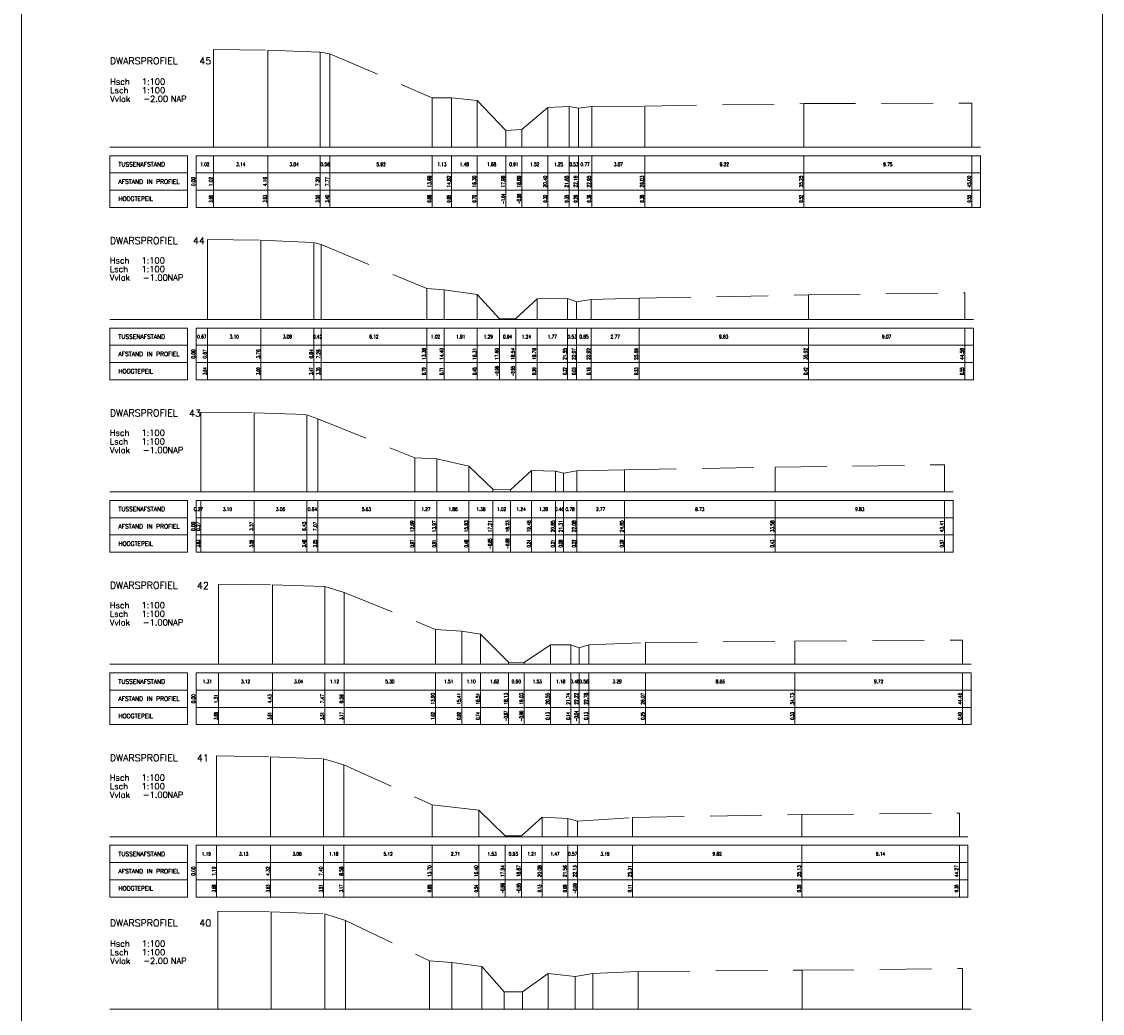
# Model space of a CAD drawing. Header units: metres. Extents: x 102665 to 103901, y 415762 to 419767.
# Tile 22 of 93: x 103575 to 103637, y 417462 to 417520. Entities that reach past the tile are written whole.
import ezdxf
from ezdxf.enums import TextEntityAlignment as Align

# ---------------------------------------------------------------- set-up
doc = ezdxf.new("R2010")
doc.units = ezdxf.units.M
doc.header["$MEASUREMENT"] = 0
doc.linetypes.add('HIDDEN', pattern=[4.5, 3, -1.5])
for name, color, linetype, lineweight in [('DTM-dwarsprofiel', 7, 'Continuous', 0), ('DTM-profiellijn', 7, 'Continuous', 0), ('DTM_01-10-2013_terrestrisch', 165, 'Continuous', 0)]:
    doc.layers.add(name, color=color, linetype=linetype, lineweight=lineweight)
doc.styles.get("Standard").update_dxf_attribs({"font": 'txt.shx'})

msp = doc.modelspace()

# ---------------------------------------------------------------- linework, layer by layer
at = {"layer": 'DTM-dwarsprofiel', "linetype": 'Continuous'}
for p, q in [((103579.747, 417512.519), (103630.244, 417512.519)), ((103584.747, 417511.019), (103584.747, 417512.019)), ((103585.767, 417511.019), (103585.767, 417512.019)), ((103588.906, 417511.019), (103588.906, 417512.019)), ((103591.95, 417511.019), (103591.95, 417512.019)), ((103592.514, 417511.019), (103592.514, 417512.019)), ((103598.437, 417511.019), (103598.437, 417512.019)), ((103599.569, 417511.019), (103599.569, 417512.019)), ((103601.044, 417511.019), (103601.044, 417512.019)), ((103601.044, 417511.019), (103601.044, 417512.019)), ((103602.723, 417511.019), (103602.723, 417512.019)), ((103603.635, 417511.019), (103603.635, 417512.019)), ((103605.152, 417511.019), (103605.152, 417512.019)), ((103606.397, 417511.019), (103606.397, 417512.019)), ((103606.926, 417511.019), (103606.926, 417512.019)), ((103607.7, 417511.019), (103607.7, 417512.019)), ((103610.775, 417511.019), (103610.775, 417512.019)), ((103619.997, 417511.019), (103619.997, 417512.019)), ((103629.744, 417511.019), (103629.744, 417512.019)), ((103579.747, 417502.519), (103629.831, 417502.519)), ((103584.747, 417501.019), (103584.747, 417502.019)), ((103585.414, 417501.019), (103585.414, 417502.019)), ((103588.509, 417501.019), (103588.509, 417502.019)), ((103591.586, 417501.019), (103591.586, 417502.019)), ((103592.002, 417501.019), (103592.002, 417502.019)), ((103598.123, 417501.019), (103598.123, 417502.019)), ((103599.145, 417501.019), (103599.145, 417502.019)), ((103601.057, 417501.019), (103601.057, 417502.019)), ((103602.348, 417501.019), (103602.348, 417502.019)), ((103603.285, 417501.019), (103603.285, 417502.019)), ((103604.523, 417501.019), (103604.523, 417502.019)), ((103606.294, 417501.019), (103606.294, 417502.019)), ((103606.822, 417501.019), (103606.822, 417502.019)), ((103607.672, 417501.019), (103607.672, 417502.019)), ((103610.438, 417501.019), (103610.438, 417502.019)), ((103620.263, 417501.019), (103620.263, 417502.019)), ((103629.331, 417501.019), (103629.331, 417502.019)), ((103579.747, 417492.519), (103628.656, 417492.519)), ((103584.747, 417491.019), (103584.747, 417492.019)), ((103585.018, 417491.019), (103585.018, 417492.019)), ((103588.117, 417491.019), (103588.117, 417492.019)), ((103591.173, 417491.019), (103591.173, 417492.019)), ((103591.814, 417491.019), (103591.814, 417492.019)), ((103597.441, 417491.019), (103597.441, 417492.019)), ((103598.715, 417491.019), (103598.715, 417492.019)), ((103600.578, 417491.019), (103600.578, 417492.019)), ((103601.956, 417491.019), (103601.956, 417492.019)), ((103602.976, 417491.019), (103602.976, 417492.019)), ((103604.211, 417491.019), (103604.211, 417492.019)), ((103605.597, 417491.019), (103605.597, 417492.019)), ((103606.053, 417491.019), (103606.053, 417492.019)), ((103606.831, 417491.019), (103606.831, 417492.019)), ((103609.596, 417491.019), (103609.596, 417492.019)), ((103618.33, 417491.019), (103618.33, 417492.019)), ((103628.156, 417491.019), (103628.156, 417492.019)), ((103579.747, 417482.519), (103629.703, 417482.519)), ((103584.747, 417481.019), (103584.747, 417482.019)), ((103586.059, 417481.019), (103586.059, 417482.019)), ((103589.176, 417481.019), (103589.176, 417482.019)), ((103592.218, 417481.019), (103592.218, 417482.019)), ((103593.338, 417481.019), (103593.338, 417482.019)), ((103598.642, 417481.019), (103598.642, 417482.019)), ((103600.154, 417481.019), (103600.154, 417482.019)), ((103601.252, 417481.019), (103601.252, 417482.019)), ((103602.872, 417481.019), (103602.872, 417482.019)), ((103603.774, 417481.019), (103603.774, 417482.019)), ((103605.3, 417481.019), (103605.3, 417482.019)), ((103606.484, 417481.019), (103606.484, 417482.019)), ((103606.964, 417481.019), (103606.964, 417482.019)), ((103607.526, 417481.019), (103607.526, 417482.019)), ((103610.816, 417481.019), (103610.816, 417482.019)), ((103619.479, 417481.019), (103619.479, 417482.019)), ((103629.203, 417481.019), (103629.203, 417482.019)), ((103579.747, 417472.519), (103629.517, 417472.519)), ((103584.747, 417471.019), (103584.747, 417472.019)), ((103585.942, 417471.019), (103585.942, 417472.019)), ((103589.069, 417471.019), (103589.069, 417472.019)), ((103592.145, 417471.019), (103592.145, 417472.019)), ((103593.326, 417471.019), (103593.326, 417472.019)), ((103598.443, 417471.019), (103598.443, 417472.019)), ((103601.15, 417471.019), (103601.15, 417472.019)), ((103602.682, 417471.019), (103602.682, 417472.019)), ((103603.616, 417471.019), (103603.616, 417472.019)), ((103604.828, 417471.019), (103604.828, 417472.019)), ((103606.302, 417471.019), (103606.302, 417472.019)), ((103606.872, 417471.019), (103606.872, 417472.019)), ((103610.06, 417471.019), (103610.06, 417472.019)), ((103619.881, 417471.019), (103619.881, 417472.019)), ((103629.017, 417471.019), (103629.017, 417472.019)), ((103579.747, 417462.519), (103629.704, 417462.519))]:
    msp.add_line(p, q, dxfattribs=at)
at = {"layer": 'DTM-dwarsprofiel', "color": 7, "linetype": 'Continuous'}
for p, q in [((103579.747, 417512.019), (103579.747, 417509.019)), ((103579.747, 417512.019), (103584.247, 417512.019)), ((103584.247, 417512.019), (103584.247, 417509.019)), ((103584.747, 417512.019), (103584.747, 417509.019)), ((103584.747, 417512.019), (103630.244, 417512.019)), ((103630.244, 417512.019), (103630.244, 417509.019)), ((103579.747, 417511.019), (103584.247, 417511.019)), ((103584.747, 417510.019), (103584.747, 417511.019)), ((103584.747, 417511.019), (103630.244, 417511.019)), ((103585.767, 417510.019), (103585.767, 417511.019)), ((103588.906, 417510.019), (103588.906, 417511.019)), ((103591.95, 417510.019), (103591.95, 417511.019)), ((103592.514, 417510.019), (103592.514, 417511.019)), ((103598.437, 417510.019), (103598.437, 417511.019)), ((103599.569, 417510.019), (103599.569, 417511.019)), ((103601.044, 417510.019), (103601.044, 417511.019)), ((103601.044, 417510.019), (103601.044, 417511.019)), ((103602.723, 417510.019), (103602.723, 417511.019)), ((103603.635, 417510.019), (103603.635, 417511.019)), ((103605.152, 417510.019), (103605.152, 417511.019)), ((103606.397, 417510.019), (103606.397, 417511.019)), ((103606.926, 417510.019), (103606.926, 417511.019)), ((103607.7, 417510.019), (103607.7, 417511.019)), ((103610.775, 417510.019), (103610.775, 417511.019)), ((103619.997, 417510.019), (103619.997, 417511.019)), ((103629.744, 417510.019), (103629.744, 417511.019)), ((103579.747, 417510.019), (103584.247, 417510.019)), ((103584.747, 417510.019), (103630.244, 417510.019)), ((103585.767, 417509.019), (103585.767, 417510.019)), ((103588.906, 417509.019), (103588.906, 417510.019)), ((103591.95, 417509.019), (103591.95, 417510.019)), ((103592.514, 417509.019), (103592.514, 417510.019)), ((103598.437, 417509.019), (103598.437, 417510.019)), ((103599.569, 417509.019), (103599.569, 417510.019)), ((103601.044, 417509.019), (103601.044, 417510.019)), ((103601.044, 417509.019), (103601.044, 417510.019)), ((103602.723, 417509.019), (103602.723, 417510.019)), ((103603.635, 417509.019), (103603.635, 417510.019)), ((103605.152, 417509.019), (103605.152, 417510.019)), ((103606.397, 417509.019), (103606.397, 417510.019)), ((103606.926, 417509.019), (103606.926, 417510.019)), ((103607.7, 417509.019), (103607.7, 417510.019)), ((103610.775, 417509.019), (103610.775, 417510.019)), ((103619.997, 417509.019), (103619.997, 417510.019)), ((103629.744, 417509.019), (103629.744, 417510.019)), ((103579.747, 417509.019), (103584.247, 417509.019)), ((103584.747, 417509.019), (103630.244, 417509.019)), ((103579.747, 417502.019), (103579.747, 417499.019)), ((103579.747, 417502.019), (103584.247, 417502.019)), ((103584.247, 417502.019), (103584.247, 417499.019)), ((103584.747, 417502.019), (103584.747, 417499.019)), ((103584.747, 417502.019), (103629.831, 417502.019)), ((103629.831, 417502.019), (103629.831, 417499.019)), ((103579.747, 417501.019), (103584.247, 417501.019)), ((103584.747, 417500.019), (103584.747, 417501.019)), ((103584.747, 417501.019), (103629.831, 417501.019)), ((103585.414, 417500.019), (103585.414, 417501.019)), ((103588.509, 417500.019), (103588.509, 417501.019)), ((103591.586, 417500.019), (103591.586, 417501.019)), ((103592.002, 417500.019), (103592.002, 417501.019)), ((103598.123, 417500.019), (103598.123, 417501.019)), ((103599.145, 417500.019), (103599.145, 417501.019)), ((103601.057, 417500.019), (103601.057, 417501.019)), ((103602.348, 417500.019), (103602.348, 417501.019)), ((103603.285, 417500.019), (103603.285, 417501.019)), ((103604.523, 417500.019), (103604.523, 417501.019)), ((103606.294, 417500.019), (103606.294, 417501.019)), ((103606.822, 417500.019), (103606.822, 417501.019)), ((103607.672, 417500.019), (103607.672, 417501.019)), ((103610.438, 417500.019), (103610.438, 417501.019)), ((103620.263, 417500.019), (103620.263, 417501.019)), ((103629.331, 417500.019), (103629.331, 417501.019)), ((103579.747, 417500.019), (103584.247, 417500.019)), ((103584.747, 417500.019), (103629.831, 417500.019)), ((103585.414, 417499.019), (103585.414, 417500.019)), ((103588.509, 417499.019), (103588.509, 417500.019)), ((103591.586, 417499.019), (103591.586, 417500.019)), ((103592.002, 417499.019), (103592.002, 417500.019)), ((103598.123, 417499.019), (103598.123, 417500.019)), ((103599.145, 417499.019), (103599.145, 417500.019)), ((103601.057, 417499.019), (103601.057, 417500.019)), ((103602.348, 417499.019), (103602.348, 417500.019)), ((103603.285, 417499.019), (103603.285, 417500.019)), ((103604.523, 417499.019), (103604.523, 417500.019)), ((103606.294, 417499.019), (103606.294, 417500.019)), ((103606.822, 417499.019), (103606.822, 417500.019)), ((103607.672, 417499.019), (103607.672, 417500.019)), ((103610.438, 417499.019), (103610.438, 417500.019)), ((103620.263, 417499.019), (103620.263, 417500.019)), ((103629.331, 417499.019), (103629.331, 417500.019)), ((103579.747, 417499.019), (103584.247, 417499.019)), ((103584.747, 417499.019), (103629.831, 417499.019)), ((103579.747, 417492.019), (103579.747, 417489.019)), ((103579.747, 417492.019), (103584.247, 417492.019)), ((103584.247, 417492.019), (103584.247, 417489.019)), ((103584.747, 417492.019), (103584.747, 417489.019)), ((103584.747, 417492.019), (103628.656, 417492.019)), ((103628.656, 417492.019), (103628.656, 417489.019)), ((103579.747, 417491.019), (103584.247, 417491.019)), ((103584.747, 417490.019), (103584.747, 417491.019)), ((103584.747, 417491.019), (103628.656, 417491.019)), ((103585.018, 417490.019), (103585.018, 417491.019)), ((103588.117, 417490.019), (103588.117, 417491.019)), ((103591.173, 417490.019), (103591.173, 417491.019)), ((103591.814, 417490.019), (103591.814, 417491.019)), ((103597.441, 417490.019), (103597.441, 417491.019)), ((103598.715, 417490.019), (103598.715, 417491.019)), ((103600.578, 417490.019), (103600.578, 417491.019)), ((103601.956, 417490.019), (103601.956, 417491.019)), ((103602.976, 417490.019), (103602.976, 417491.019)), ((103604.211, 417490.019), (103604.211, 417491.019)), ((103605.597, 417490.019), (103605.597, 417491.019)), ((103606.053, 417490.019), (103606.053, 417491.019)), ((103606.831, 417490.019), (103606.831, 417491.019)), ((103609.596, 417490.019), (103609.596, 417491.019)), ((103618.33, 417490.019), (103618.33, 417491.019)), ((103628.156, 417490.019), (103628.156, 417491.019)), ((103579.747, 417490.019), (103584.247, 417490.019)), ((103584.747, 417490.019), (103628.656, 417490.019)), ((103585.018, 417489.019), (103585.018, 417490.019)), ((103588.117, 417489.019), (103588.117, 417490.019)), ((103591.173, 417489.019), (103591.173, 417490.019)), ((103591.814, 417489.019), (103591.814, 417490.019)), ((103597.441, 417489.019), (103597.441, 417490.019)), ((103598.715, 417489.019), (103598.715, 417490.019)), ((103600.578, 417489.019), (103600.578, 417490.019)), ((103601.956, 417489.019), (103601.956, 417490.019)), ((103602.976, 417489.019), (103602.976, 417490.019)), ((103604.211, 417489.019), (103604.211, 417490.019)), ((103605.597, 417489.019), (103605.597, 417490.019)), ((103606.053, 417489.019), (103606.053, 417490.019)), ((103606.831, 417489.019), (103606.831, 417490.019)), ((103609.596, 417489.019), (103609.596, 417490.019)), ((103618.33, 417489.019), (103618.33, 417490.019)), ((103628.156, 417489.019), (103628.156, 417490.019)), ((103579.747, 417489.019), (103584.247, 417489.019)), ((103584.747, 417489.019), (103628.656, 417489.019)), ((103579.747, 417482.019), (103579.747, 417479.019)), ((103579.747, 417482.019), (103584.247, 417482.019)), ((103584.247, 417482.019), (103584.247, 417479.019)), ((103584.747, 417482.019), (103584.747, 417479.019)), ((103584.747, 417482.019), (103629.703, 417482.019)), ((103629.703, 417482.019), (103629.703, 417479.019)), ((103579.747, 417481.019), (103584.247, 417481.019)), ((103584.747, 417480.019), (103584.747, 417481.019)), ((103584.747, 417481.019), (103629.703, 417481.019)), ((103586.059, 417480.019), (103586.059, 417481.019)), ((103589.176, 417480.019), (103589.176, 417481.019)), ((103592.218, 417480.019), (103592.218, 417481.019)), ((103593.338, 417480.019), (103593.338, 417481.019)), ((103598.642, 417480.019), (103598.642, 417481.019)), ((103600.154, 417480.019), (103600.154, 417481.019)), ((103601.252, 417480.019), (103601.252, 417481.019)), ((103602.872, 417480.019), (103602.872, 417481.019)), ((103603.774, 417480.019), (103603.774, 417481.019)), ((103605.3, 417480.019), (103605.3, 417481.019)), ((103606.484, 417480.019), (103606.484, 417481.019)), ((103606.964, 417480.019), (103606.964, 417481.019)), ((103607.526, 417480.019), (103607.526, 417481.019)), ((103610.816, 417480.019), (103610.816, 417481.019)), ((103619.479, 417480.019), (103619.479, 417481.019)), ((103629.203, 417480.019), (103629.203, 417481.019)), ((103579.747, 417480.019), (103584.247, 417480.019)), ((103584.747, 417480.019), (103629.703, 417480.019)), ((103586.059, 417479.019), (103586.059, 417480.019)), ((103589.176, 417479.019), (103589.176, 417480.019)), ((103592.218, 417479.019), (103592.218, 417480.019)), ((103593.338, 417479.019), (103593.338, 417480.019)), ((103598.642, 417479.019), (103598.642, 417480.019)), ((103600.154, 417479.019), (103600.154, 417480.019)), ((103601.252, 417479.019), (103601.252, 417480.019)), ((103602.872, 417479.019), (103602.872, 417480.019)), ((103603.774, 417479.019), (103603.774, 417480.019)), ((103605.3, 417479.019), (103605.3, 417480.019)), ((103606.484, 417479.019), (103606.484, 417480.019)), ((103606.964, 417479.019), (103606.964, 417480.019)), ((103607.526, 417479.019), (103607.526, 417480.019)), ((103610.816, 417479.019), (103610.816, 417480.019)), ((103619.479, 417479.019), (103619.479, 417480.019)), ((103629.203, 417479.019), (103629.203, 417480.019)), ((103579.747, 417479.019), (103584.247, 417479.019)), ((103584.747, 417479.019), (103629.703, 417479.019)), ((103579.747, 417472.019), (103579.747, 417469.019)), ((103579.747, 417472.019), (103584.247, 417472.019)), ((103584.247, 417472.019), (103584.247, 417469.019)), ((103584.747, 417472.019), (103584.747, 417469.019)), ((103584.747, 417472.019), (103629.517, 417472.019)), ((103629.517, 417472.019), (103629.517, 417469.019)), ((103579.747, 417471.019), (103584.247, 417471.019)), ((103584.747, 417470.019), (103584.747, 417471.019)), ((103584.747, 417471.019), (103629.517, 417471.019)), ((103585.942, 417470.019), (103585.942, 417471.019)), ((103589.069, 417470.019), (103589.069, 417471.019)), ((103592.145, 417470.019), (103592.145, 417471.019)), ((103593.326, 417470.019), (103593.326, 417471.019)), ((103598.443, 417470.019), (103598.443, 417471.019)), ((103601.15, 417470.019), (103601.15, 417471.019)), ((103602.682, 417470.019), (103602.682, 417471.019)), ((103603.616, 417470.019), (103603.616, 417471.019)), ((103604.828, 417470.019), (103604.828, 417471.019)), ((103606.302, 417470.019), (103606.302, 417471.019)), ((103606.872, 417470.019), (103606.872, 417471.019)), ((103610.06, 417470.019), (103610.06, 417471.019)), ((103619.881, 417470.019), (103619.881, 417471.019)), ((103629.017, 417470.019), (103629.017, 417471.019)), ((103579.747, 417470.019), (103584.247, 417470.019)), ((103584.747, 417470.019), (103629.517, 417470.019)), ((103585.942, 417469.019), (103585.942, 417470.019)), ((103589.069, 417469.019), (103589.069, 417470.019)), ((103592.145, 417469.019), (103592.145, 417470.019)), ((103593.326, 417469.019), (103593.326, 417470.019)), ((103598.443, 417469.019), (103598.443, 417470.019)), ((103601.15, 417469.019), (103601.15, 417470.019)), ((103602.682, 417469.019), (103602.682, 417470.019)), ((103603.616, 417469.019), (103603.616, 417470.019)), ((103604.828, 417469.019), (103604.828, 417470.019)), ((103606.302, 417469.019), (103606.302, 417470.019)), ((103606.872, 417469.019), (103606.872, 417470.019)), ((103610.06, 417469.019), (103610.06, 417470.019)), ((103619.881, 417469.019), (103619.881, 417470.019)), ((103629.017, 417469.019), (103629.017, 417470.019)), ((103579.747, 417469.019), (103584.247, 417469.019)), ((103584.747, 417469.019), (103629.517, 417469.019))]:
    msp.add_line(p, q, dxfattribs=at)
at = {"layer": 'DTM-profiellijn', "linetype": 'Continuous'}
for p, q in [((103585.767, 417512.519), (103585.767, 417518.181)), ((103588.906, 417512.519), (103588.906, 417518.145)), ((103591.95, 417512.519), (103591.95, 417518.021)), ((103592.514, 417512.519), (103592.514, 417517.924)), ((103598.437, 417512.519), (103598.437, 417515.377)), ((103599.569, 417512.519), (103599.569, 417515.374)), ((103601.044, 417512.519), (103601.044, 417515.217)), ((103601.044, 417512.519), (103601.044, 417515.215)), ((103619.997, 417512.519), (103619.997, 417515.039)), ((103629.744, 417512.519), (103629.744, 417515.072)), ((103605.152, 417512.519), (103605.152, 417514.821)), ((103606.397, 417512.519), (103606.397, 417514.871)), ((103606.926, 417512.519), (103606.926, 417514.774)), ((103607.7, 417512.519), (103607.7, 417514.88)), ((103610.775, 417512.519), (103610.775, 417514.895)), ((103602.723, 417512.519), (103602.723, 417513.48)), ((103603.635, 417512.519), (103603.635, 417513.529)), ((103585.414, 417502.519), (103585.414, 417507.156)), ((103588.509, 417502.519), (103588.509, 417507.116)), ((103591.586, 417502.519), (103591.586, 417506.986)), ((103592.002, 417502.519), (103592.002, 417506.867)), ((103598.123, 417502.519), (103598.123, 417504.308)), ((103599.145, 417502.519), (103599.145, 417504.232)), ((103601.057, 417502.519), (103601.057, 417503.967)), ((103604.523, 417502.519), (103604.523, 417503.719)), ((103606.294, 417502.519), (103606.294, 417503.739)), ((103610.438, 417502.519), (103610.438, 417503.751)), ((103620.263, 417502.519), (103620.263, 417503.943)), ((103629.331, 417502.519), (103629.331, 417504.068)), ((103606.822, 417502.519), (103606.822, 417503.548)), ((103607.672, 417502.519), (103607.672, 417503.681)), ((103602.348, 417502.519), (103602.348, 417502.558)), ((103603.285, 417502.519), (103603.285, 417502.568)), ((103585.018, 417492.519), (103585.018, 417497.152)), ((103588.117, 417492.519), (103588.117, 417497.113)), ((103591.173, 417492.519), (103591.173, 417496.996)), ((103591.814, 417492.519), (103591.814, 417496.765)), ((103597.441, 417492.519), (103597.441, 417494.492)), ((103598.715, 417492.519), (103598.715, 417494.428)), ((103600.578, 417492.519), (103600.578, 417494.003)), ((103604.211, 417492.519), (103604.211, 417493.758)), ((103605.597, 417492.519), (103605.597, 417493.729)), ((103606.831, 417492.519), (103606.831, 417493.743)), ((103609.596, 417492.519), (103609.596, 417493.794)), ((103618.33, 417492.519), (103618.33, 417493.95)), ((103628.156, 417492.519), (103628.156, 417494.09)), ((103606.053, 417492.519), (103606.053, 417493.603)), ((103601.956, 417492.519), (103601.956, 417492.67)), ((103602.976, 417492.519), (103602.976, 417492.64)), ((103586.059, 417482.519), (103586.059, 417487.175)), ((103589.176, 417482.519), (103589.176, 417487.133)), ((103592.218, 417482.519), (103592.218, 417487.027)), ((103593.338, 417482.519), (103593.338, 417486.685)), ((103598.642, 417482.519), (103598.642, 417484.544)), ((103600.154, 417482.519), (103600.154, 417484.438)), ((103601.252, 417482.519), (103601.252, 417484.264)), ((103605.3, 417482.519), (103605.3, 417483.654)), ((103606.484, 417482.519), (103606.484, 417483.655)), ((103607.526, 417482.519), (103607.526, 417483.648)), ((103610.816, 417482.519), (103610.816, 417483.773)), ((103619.479, 417482.519), (103619.479, 417483.85)), ((103629.203, 417482.519), (103629.203, 417483.922)), ((103606.964, 417482.519), (103606.964, 417483.48)), ((103602.872, 417482.519), (103602.872, 417482.647)), ((103603.774, 417482.519), (103603.774, 417482.622)), ((103585.942, 417472.519), (103585.942, 417477.2)), ((103589.069, 417472.519), (103589.069, 417477.151)), ((103592.145, 417472.519), (103592.145, 417477.03)), ((103593.326, 417472.519), (103593.326, 417476.687)), ((103598.443, 417472.519), (103598.443, 417474.365)), ((103601.15, 417472.519), (103601.15, 417474.057)), ((103604.828, 417472.519), (103604.828, 417473.647)), ((103610.06, 417472.519), (103610.06, 417473.633)), ((103619.881, 417472.519), (103619.881, 417473.805)), ((103629.017, 417472.519), (103629.017, 417473.883)), ((103606.302, 417472.519), (103606.302, 417473.58)), ((103606.872, 417472.519), (103606.872, 417473.425)), ((103602.682, 417472.519), (103602.682, 417472.56)), ((103603.616, 417472.519), (103603.616, 417472.571)), ((103586.004, 417462.519), (103586.004, 417468.204)), ((103589.101, 417462.519), (103589.101, 417468.151)), ((103592.207, 417462.519), (103592.207, 417468.035)), ((103593.422, 417462.519), (103593.422, 417467.648)), ((103598.279, 417462.519), (103598.279, 417465.323)), ((103599.586, 417462.519), (103599.586, 417465.212)), ((103601.321, 417462.519), (103601.321, 417464.988)), ((103629.204, 417462.519), (103629.204, 417464.87)), ((103605.16, 417462.519), (103605.16, 417464.59)), ((103606.73, 417462.519), (103606.73, 417464.414)), ((103607.752, 417462.519), (103607.752, 417464.584)), ((103610.385, 417462.519), (103610.385, 417464.697)), ((103619.903, 417462.519), (103619.903, 417464.774)), ((103602.625, 417462.519), (103602.625, 417463.528)), ((103603.681, 417462.519), (103603.681, 417463.519))]:
    msp.add_line(p, q, dxfattribs=at)
at = {"layer": 'DTM-profiellijn', "color": 1, "linetype": 'HIDDEN'}
for points in [[(103585.767, 417518.181), (103588.906, 417518.145), (103591.95, 417518.021), (103592.514, 417517.924), (103598.437, 417515.377), (103599.569, 417515.374), (103601.044, 417515.217), (103601.044, 417515.215), (103602.723, 417513.48), (103603.635, 417513.529), (103605.152, 417514.821), (103606.397, 417514.871), (103606.926, 417514.774), (103607.7, 417514.88), (103610.775, 417514.895), (103619.997, 417515.039), (103629.744, 417515.072)], [(103585.414, 417507.156), (103588.509, 417507.116), (103591.586, 417506.986), (103592.002, 417506.867), (103598.123, 417504.308), (103599.145, 417504.232), (103601.057, 417503.967), (103602.348, 417502.558), (103603.285, 417502.568), (103604.523, 417503.719), (103606.294, 417503.739), (103606.822, 417503.548), (103607.672, 417503.681), (103610.438, 417503.751), (103620.263, 417503.943), (103629.331, 417504.068)], [(103585.018, 417497.152), (103588.117, 417497.113), (103591.173, 417496.996), (103591.814, 417496.765), (103597.441, 417494.492), (103598.715, 417494.428), (103600.578, 417494.003), (103601.956, 417492.67), (103602.976, 417492.64), (103604.211, 417493.758), (103605.597, 417493.729), (103606.053, 417493.603), (103606.831, 417493.743), (103609.596, 417493.794), (103618.33, 417493.95), (103628.156, 417494.09)], [(103586.059, 417487.175), (103589.176, 417487.133), (103592.218, 417487.027), (103593.338, 417486.685), (103598.642, 417484.544), (103600.154, 417484.438), (103601.252, 417484.264), (103602.872, 417482.647), (103603.774, 417482.622), (103605.3, 417483.654), (103606.484, 417483.655), (103606.964, 417483.48), (103607.526, 417483.648), (103610.816, 417483.773), (103619.479, 417483.85), (103629.203, 417483.922)], [(103585.942, 417477.2), (103589.069, 417477.151), (103592.145, 417477.03), (103593.326, 417476.687), (103598.443, 417474.365), (103601.15, 417474.057), (103602.682, 417472.56), (103603.616, 417472.571), (103604.828, 417473.647), (103606.302, 417473.58), (103606.872, 417473.425), (103610.06, 417473.633), (103619.881, 417473.805), (103629.017, 417473.883)], [(103586.004, 417468.204), (103589.101, 417468.151), (103592.207, 417468.035), (103593.422, 417467.648), (103598.279, 417465.323), (103599.586, 417465.212), (103601.321, 417464.988), (103602.625, 417463.528), (103603.681, 417463.519), (103605.16, 417464.59), (103606.73, 417464.414), (103607.752, 417464.584), (103610.385, 417464.697), (103619.903, 417464.774), (103629.204, 417464.87)]]:
    msp.add_lwpolyline(points, dxfattribs=at)
at = {"layer": 'DTM_01-10-2013_terrestrisch'}
msp.add_3dface([(103574.63, 417552.758), (103637.313, 417552.758), (103637.313, 417068.172), (103574.63, 417068.172)], dxfattribs=at)

# ---------------------------------------------------------------- texts
at = {"layer": 'DTM-dwarsprofiel', "color": 6, "linetype": 'ByBlock'}
for p in [(103579.747, 417517.519), (103579.747, 417507.092), (103579.747, 417497.092), (103579.747, 417487.092), (103579.747, 417477.092), (103579.747, 417467.519)]:
    msp.add_text('DWARSPROFIEL', height=0.4, dxfattribs=at).set_placement(p, align=Align.MIDDLE_LEFT)
at = {"layer": 'DTM-dwarsprofiel', "color": 7, "linetype": 'ByBlock'}
for s, p in [('Hsch', (103579.767, 417516.315)), ('Lsch', (103579.767, 417515.815)), ('Vvlak', (103579.767, 417515.315)), ('NAP', (103583.288, 417515.315)), ('Hsch', (103579.747, 417505.945)), ('Lsch', (103579.747, 417505.445)), ('Vvlak', (103579.747, 417504.945)), ('NAP', (103583.096, 417504.945)), ('Hsch', (103579.747, 417495.945)), ('Lsch', (103579.747, 417495.445)), ('Vvlak', (103579.747, 417494.945)), ('NAP', (103583.096, 417494.945)), ('Hsch', (103579.747, 417485.945)), ('Lsch', (103579.747, 417485.445)), ('Vvlak', (103579.747, 417484.945)), ('NAP', (103583.096, 417484.945)), ('Hsch', (103579.747, 417475.945)), ('Lsch', (103579.747, 417475.445)), ('Vvlak', (103579.747, 417474.945)), ('NAP', (103583.096, 417474.945)), ('Hsch', (103579.767, 417466.315)), ('Vvlak', (103579.767, 417465.315)), ('Lsch', (103579.767, 417465.815)), ('NAP', (103583.288, 417465.315))]:
    msp.add_text(s, height=0.35, dxfattribs=at).set_placement(p, align=Align.MIDDLE_LEFT)
at = {"layer": 'DTM-dwarsprofiel'}
for s, p in [('TUSSENAFSTAND', (103580.247, 417511.519)), ('AFSTAND IN PROFIEL', (103580.247, 417510.519)), ('HOOGTEPEIL', (103580.247, 417509.519)), ('TUSSENAFSTAND', (103580.247, 417501.519)), ('AFSTAND IN PROFIEL', (103580.247, 417500.519)), ('HOOGTEPEIL', (103580.247, 417499.519)), ('TUSSENAFSTAND', (103580.247, 417491.519)), ('AFSTAND IN PROFIEL', (103580.247, 417490.519)), ('HOOGTEPEIL', (103580.247, 417489.519)), ('TUSSENAFSTAND', (103580.247, 417481.519)), ('AFSTAND IN PROFIEL', (103580.247, 417480.519)), ('HOOGTEPEIL', (103580.247, 417479.519)), ('TUSSENAFSTAND', (103580.247, 417471.519)), ('AFSTAND IN PROFIEL', (103580.247, 417470.519)), ('HOOGTEPEIL', (103580.247, 417469.519))]:
    msp.add_text(s, height=0.25, dxfattribs=at).set_placement(p, align=Align.MIDDLE_LEFT)
at = {"layer": 'DTM-dwarsprofiel', "width": 0.8}
for s, p in [('1.02', (103585.257, 417511.519)), ('3.14', (103587.336, 417511.519)), ('3.04', (103590.428, 417511.519)), ('0.56', (103592.232, 417511.519)), ('5.92', (103595.475, 417511.519)), ('1.13', (103599.003, 417511.519)), ('1.48', (103600.306, 417511.519)), ('1.68', (103601.884, 417511.519)), ('0.91', (103603.179, 417511.519)), ('1.52', (103604.394, 417511.519)), ('1.25', (103605.774, 417511.519)), ('0.53', (103606.661, 417511.519)), ('0.77', (103607.313, 417511.519)), ('3.07', (103609.237, 417511.519)), ('9.22', (103615.386, 417511.519)), ('9.75', (103624.87, 417511.519)), ('0.67', (103585.08, 417501.519)), ('3.10', (103586.962, 417501.519)), ('3.08', (103590.047, 417501.519)), ('0.42', (103591.794, 417501.519)), ('6.12', (103595.063, 417501.519)), ('1.02', (103598.634, 417501.519)), ('1.91', (103600.101, 417501.519)), ('1.29', (103601.702, 417501.519)), ('0.94', (103602.817, 417501.519)), ('1.24', (103603.904, 417501.519)), ('1.77', (103605.408, 417501.519)), ('0.53', (103606.558, 417501.519)), ('0.85', (103607.247, 417501.519)), ('2.77', (103609.055, 417501.519)), ('9.83', (103615.351, 417501.519)), ('9.07', (103624.797, 417501.519)), ('0.27', (103584.883, 417491.519)), ('3.10', (103586.568, 417491.519)), ('3.06', (103589.645, 417491.519)), ('0.64', (103591.494, 417491.519)), ('5.63', (103594.628, 417491.519)), ('1.27', (103598.078, 417491.519)), ('1.86', (103599.647, 417491.519)), ('1.38', (103601.267, 417491.519)), ('1.02', (103602.466, 417491.519)), ('1.24', (103603.594, 417491.519)), ('1.39', (103604.904, 417491.519)), ('0.46', (103605.825, 417491.519)), ('0.78', (103606.442, 417491.519)), ('2.77', (103608.213, 417491.519)), ('8.73', (103613.963, 417491.519)), ('9.83', (103623.243, 417491.519)), ('1.31', (103585.403, 417481.519)), ('3.12', (103587.618, 417481.519)), ('3.04', (103590.697, 417481.519)), ('1.12', (103592.778, 417481.519)), ('5.30', (103595.99, 417481.519)), ('1.51', (103599.398, 417481.519)), ('1.10', (103600.703, 417481.519)), ('1.62', (103602.062, 417481.519)), ('0.90', (103603.323, 417481.519)), ('1.53', (103604.537, 417481.519)), ('1.18', (103605.892, 417481.519)), ('0.48', (103606.724, 417481.519)), ('0.56', (103607.245, 417481.519)), ('3.29', (103609.171, 417481.519)), ('8.66', (103615.148, 417481.519)), ('9.72', (103624.341, 417481.519)), ('1.19', (103585.344, 417471.519)), ('3.13', (103587.506, 417471.519)), ('3.08', (103590.607, 417471.519)), ('1.18', (103592.736, 417471.519)), ('5.12', (103595.885, 417471.519)), ('2.71', (103599.796, 417471.519)), ('1.53', (103601.916, 417471.519)), ('0.93', (103603.149, 417471.519)), ('1.21', (103604.222, 417471.519)), ('1.47', (103605.565, 417471.519)), ('0.57', (103606.587, 417471.519)), ('3.19', (103608.466, 417471.519)), ('9.82', (103614.97, 417471.519)), ('9.14', (103624.449, 417471.519))]:
    msp.add_text(s, height=0.2, dxfattribs=at).set_placement(p, align=Align.MIDDLE_CENTER)
at = {"layer": 'DTM-dwarsprofiel', "color": 7}
for s, width, p in [('0.00', 0.8, (103584.747, 417510.519)), ('1.02', 0.8, (103585.767, 417510.519)), ('4.16', 0.8, (103588.906, 417510.519)), ('7.20', 0.8, (103591.95, 417510.519)), ('7.77', 0.8, (103592.514, 417510.519)), ('13.69', 0.8, (103598.437, 417510.519)), ('14.82', 0.8, (103599.569, 417510.519)), ('16.30', 0.8, (103601.044, 417510.519)), ('16.30', 0.8, (103601.044, 417510.519)), ('17.98', 0.8, (103602.723, 417510.519)), ('18.89', 0.8, (103603.635, 417510.519)), ('20.40', 0.8, (103605.152, 417510.519)), ('21.65', 0.8, (103606.397, 417510.519)), ('22.18', 0.8, (103606.926, 417510.519)), ('22.95', 0.8, (103607.7, 417510.519)), ('26.03', 0.8, (103610.775, 417510.519)), ('35.25', 0.8, (103619.997, 417510.519)), ('45.00', 0.8, (103629.744, 417510.519)), ('3.66', 0.6, (103585.767, 417509.519)), ('3.63', 0.6, (103588.906, 417509.519)), ('3.50', 0.6, (103591.95, 417509.519)), ('3.40', 0.6, (103592.514, 417509.519)), ('0.86', 0.6, (103598.437, 417509.519)), ('0.86', 0.6, (103599.569, 417509.519)), ('0.70', 0.6, (103601.044, 417509.519)), ('0.70', 0.6, (103601.044, 417509.519)), ('-1.04', 0.6, (103602.723, 417509.519)), ('-0.99', 0.6, (103603.635, 417509.519)), ('0.30', 0.6, (103605.152, 417509.519)), ('0.35', 0.6, (103606.397, 417509.519)), ('0.26', 0.6, (103606.926, 417509.519)), ('0.36', 0.6, (103607.7, 417509.519)), ('0.38', 0.6, (103610.775, 417509.519)), ('0.52', 0.6, (103619.997, 417509.519)), ('0.55', 0.6, (103629.744, 417509.519)), ('0.00', 0.8, (103584.747, 417500.519)), ('0.67', 0.8, (103585.414, 417500.519)), ('3.76', 0.8, (103588.509, 417500.519)), ('6.84', 0.8, (103591.586, 417500.519)), ('7.26', 0.8, (103592.002, 417500.519)), ('13.38', 0.8, (103598.123, 417500.519)), ('14.40', 0.8, (103599.145, 417500.519)), ('16.31', 0.8, (103601.057, 417500.519)), ('17.60', 0.8, (103602.348, 417500.519)), ('18.54', 0.8, (103603.285, 417500.519)), ('19.78', 0.8, (103604.523, 417500.519)), ('21.55', 0.8, (103606.294, 417500.519)), ('22.07', 0.8, (103606.822, 417500.519)), ('22.92', 0.8, (103607.672, 417500.519)), ('25.69', 0.8, (103610.438, 417500.519)), ('35.52', 0.8, (103620.263, 417500.519)), ('44.58', 0.8, (103629.331, 417500.519)), ('3.64', 0.6, (103585.414, 417499.519)), ('3.60', 0.6, (103588.509, 417499.519)), ('3.47', 0.6, (103591.586, 417499.519)), ('3.35', 0.6, (103592.002, 417499.519)), ('0.79', 0.6, (103598.123, 417499.519)), ('0.71', 0.6, (103599.145, 417499.519)), ('0.45', 0.6, (103601.057, 417499.519)), ('-0.96', 0.6, (103602.348, 417499.519)), ('-0.95', 0.6, (103603.285, 417499.519)), ('0.20', 0.6, (103604.523, 417499.519)), ('0.22', 0.6, (103606.294, 417499.519)), ('0.03', 0.6, (103606.822, 417499.519)), ('0.16', 0.6, (103607.672, 417499.519)), ('0.23', 0.6, (103610.438, 417499.519)), ('0.42', 0.6, (103620.263, 417499.519)), ('0.55', 0.6, (103629.331, 417499.519)), ('0.00', 0.8, (103584.747, 417490.519)), ('0.27', 0.8, (103585.018, 417490.519)), ('3.37', 0.8, (103588.117, 417490.519)), ('6.43', 0.8, (103591.173, 417490.519)), ('7.07', 0.8, (103591.814, 417490.519)), ('12.69', 0.8, (103597.441, 417490.519)), ('13.97', 0.8, (103598.715, 417490.519)), ('15.83', 0.8, (103600.578, 417490.519)), ('17.21', 0.8, (103601.956, 417490.519)), ('18.23', 0.8, (103602.976, 417490.519)), ('19.46', 0.8, (103604.211, 417490.519)), ('20.85', 0.8, (103605.597, 417490.519)), ('21.31', 0.8, (103606.053, 417490.519)), ('22.08', 0.8, (103606.831, 417490.519)), ('24.85', 0.8, (103609.596, 417490.519)), ('33.58', 0.8, (103618.33, 417490.519)), ('43.41', 0.8, (103628.156, 417490.519)), ('3.63', 0.6, (103585.018, 417489.519)), ('3.59', 0.6, (103588.117, 417489.519)), ('3.48', 0.6, (103591.173, 417489.519)), ('3.25', 0.6, (103591.814, 417489.519)), ('0.97', 0.6, (103597.441, 417489.519)), ('0.91', 0.6, (103598.715, 417489.519)), ('0.48', 0.6, (103600.578, 417489.519)), ('-0.85', 0.6, (103601.956, 417489.519)), ('-0.88', 0.6, (103602.976, 417489.519)), ('0.24', 0.6, (103604.211, 417489.519)), ('0.21', 0.6, (103605.597, 417489.519)), ('0.08', 0.6, (103606.053, 417489.519)), ('0.22', 0.6, (103606.831, 417489.519)), ('0.28', 0.6, (103609.596, 417489.519)), ('0.43', 0.6, (103618.33, 417489.519)), ('0.57', 0.6, (103628.156, 417489.519)), ('0.00', 0.8, (103584.747, 417480.519)), ('1.31', 0.8, (103586.059, 417480.519)), ('4.43', 0.8, (103589.176, 417480.519)), ('7.47', 0.8, (103592.218, 417480.519)), ('8.59', 0.8, (103593.338, 417480.519)), ('13.90', 0.8, (103598.642, 417480.519)), ('15.41', 0.8, (103600.154, 417480.519)), ('16.51', 0.8, (103601.252, 417480.519)), ('18.13', 0.8, (103602.872, 417480.519)), ('19.03', 0.8, (103603.774, 417480.519)), ('20.55', 0.8, (103605.3, 417480.519)), ('21.74', 0.8, (103606.484, 417480.519)), ('22.22', 0.8, (103606.964, 417480.519)), ('22.78', 0.8, (103607.526, 417480.519)), ('26.07', 0.8, (103610.816, 417480.519)), ('34.73', 0.8, (103619.479, 417480.519)), ('44.46', 0.8, (103629.203, 417480.519)), ('3.66', 0.6, (103586.059, 417479.519)), ('3.61', 0.6, (103589.176, 417479.519)), ('3.51', 0.6, (103592.218, 417479.519)), ('3.17', 0.6, (103593.338, 417479.519)), ('1.02', 0.6, (103598.642, 417479.519)), ('0.92', 0.6, (103600.154, 417479.519)), ('0.74', 0.6, (103601.252, 417479.519)), ('-0.87', 0.6, (103602.872, 417479.519)), ('-0.90', 0.6, (103603.774, 417479.519)), ('0.13', 0.6, (103605.3, 417479.519)), ('0.14', 0.6, (103606.484, 417479.519)), ('-0.04', 0.6, (103606.964, 417479.519)), ('0.13', 0.6, (103607.526, 417479.519)), ('0.25', 0.6, (103610.816, 417479.519)), ('0.33', 0.6, (103619.479, 417479.519)), ('0.40', 0.6, (103629.203, 417479.519)), ('0.00', 0.8, (103584.747, 417470.519)), ('1.19', 0.8, (103585.942, 417470.519)), ('4.32', 0.8, (103589.069, 417470.519)), ('7.40', 0.8, (103592.145, 417470.519)), ('8.58', 0.8, (103593.326, 417470.519)), ('13.70', 0.8, (103598.443, 417470.519)), ('16.40', 0.8, (103601.15, 417470.519)), ('17.94', 0.8, (103602.682, 417470.519)), ('18.87', 0.8, (103603.616, 417470.519)), ('20.08', 0.8, (103604.828, 417470.519)), ('21.56', 0.8, (103606.302, 417470.519)), ('22.13', 0.8, (103606.872, 417470.519)), ('25.31', 0.8, (103610.06, 417470.519)), ('35.13', 0.8, (103619.881, 417470.519)), ('44.27', 0.8, (103629.017, 417470.519)), ('3.68', 0.6, (103585.942, 417469.519)), ('3.63', 0.6, (103589.069, 417469.519)), ('3.51', 0.6, (103592.145, 417469.519)), ('3.17', 0.6, (103593.326, 417469.519)), ('0.85', 0.6, (103598.443, 417469.519)), ('0.54', 0.6, (103601.15, 417469.519)), ('-0.96', 0.6, (103602.682, 417469.519)), ('-0.95', 0.6, (103603.616, 417469.519)), ('0.13', 0.6, (103604.828, 417469.519)), ('0.06', 0.6, (103606.302, 417469.519)), ('-0.09', 0.6, (103606.872, 417469.519)), ('0.11', 0.6, (103610.06, 417469.519)), ('0.29', 0.6, (103619.881, 417469.519)), ('0.36', 0.6, (103629.017, 417469.519))]:
    msp.add_text(s, height=0.2, rotation=90, dxfattribs=dict(at, width=width)).set_placement(p, align=Align.BOTTOM_CENTER)
at = {"layer": 'DTM-dwarsprofiel', "color": 6, "linetype": 'ByBlock'}
for tag, p in [('45', (103584.94, 417517.519)), ('44', (103584.568, 417507.083)), ('43', (103584.341, 417497.083)), ('42', (103584.803, 417487.083)), ('41', (103584.803, 417477.083)), ('40', (103584.94, 417467.519))]:
    msp.add_attdef(tag, text='', height=0.4, dxfattribs=at).set_placement(p, align=Align.MIDDLE_LEFT)
at = {"layer": 'DTM-dwarsprofiel', "linetype": 'ByBlock'}
for tag, p in [('1:100', (103581.608, 417516.315)), ('1:100', (103581.608, 417515.815)), ('-2.00', (103581.688, 417515.315)), ('1:100', (103581.587, 417505.945)), ('1:100', (103581.587, 417505.445)), ('-1.00', (103581.668, 417504.945)), ('1:100', (103581.587, 417495.945)), ('1:100', (103581.587, 417495.445)), ('-1.00', (103581.668, 417494.945)), ('1:100', (103581.587, 417485.945)), ('1:100', (103581.587, 417485.445)), ('-1.00', (103581.668, 417484.945)), ('1:100', (103581.587, 417475.945)), ('1:100', (103581.587, 417475.445)), ('-1.00', (103581.668, 417474.945)), ('1:100', (103581.608, 417466.315)), ('1:100', (103581.608, 417465.815)), ('-2.00', (103581.688, 417465.315))]:
    msp.add_attdef(tag, text='', height=0.35, dxfattribs=at).set_placement(p, align=Align.MIDDLE_LEFT)

doc.saveas('drawing.dxf')
